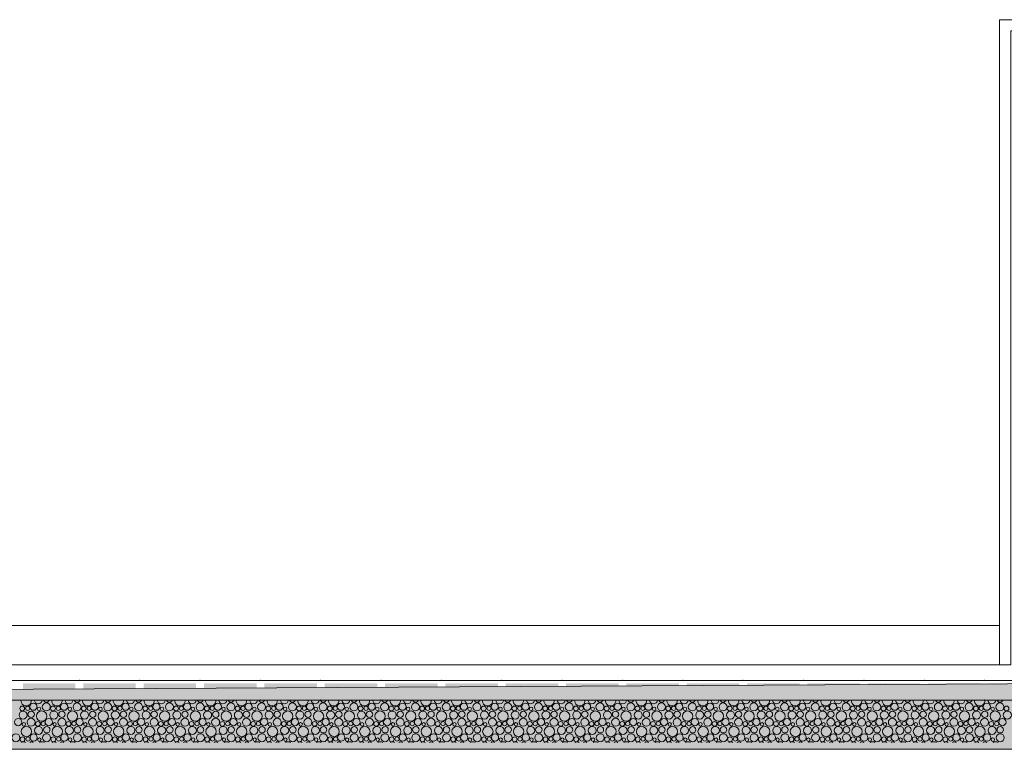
# Model space of a CAD drawing. Header units: millimetres. Extents: x 15166 to 94641, y -300 to 6935.
# Tile 14 of 32: x 46021 to 49514, y -300 to 2290. Entities that reach past the tile are written whole.
import ezdxf

# ---------------------------------------------------------------- set-up
doc = ezdxf.new("R2010")
doc.units = ezdxf.units.MM
doc.header["$MEASUREMENT"] = 0
for name, color, linetype in [('Métal _ Bardage.Charp_Couv_Bard_Métal', 7, 'Continuous'), ('Nouveau_Portes ARCHICAD', 7, 'Continuous'), ('Nouveau_Terrain _ Original.Terrain', 7, 'Continuous'), ('Nouveau_VRD _ Voirie 3d.VRD', 7, 'Continuous')]:
    doc.layers.add(name, color=color, linetype=linetype)

# ---------------------------------------------------------------- blocks, each defined once
blk = doc.blocks.new('Élément de coupe_3')
at = {"layer": 'Métal _ Bardage.Charp_Couv_Bard_Métal', "color": 7, "linetype": 'Continuous', "lineweight": 15}
blk.add_line((49496.8, 140), (17329.3, 140), dxfattribs=at)
blk = doc.blocks.new('*X9')
at = {"layer": 'Nouveau_VRD _ Voirie 3d.VRD', "color": 33, "linetype": 'Continuous', "lineweight": 15, "true_color": 0xf48e54}
for centre, radius in [((46069.8, -148.8), 12.8), ((46115.8, -149.5), 14.2), ((46178.9, -148.8), 12.8), ((46224.9, -149.5), 14.2), ((46288, -148.8), 12.8), ((46334, -149.5), 14.2), ((46397.1, -148.8), 12.8), ((46443.1, -149.5), 14.2), ((46506.2, -148.8), 12.8), ((46552.3, -149.5), 14.2), ((46615.3, -148.8), 12.8), ((46661.4, -149.5), 14.2), ((46724.4, -148.8), 12.8), ((46770.5, -149.5), 14.2), ((46833.5, -148.8), 12.8), ((46879.6, -149.5), 14.2), ((46942.7, -148.8), 12.8), ((46988.7, -149.5), 14.2), ((47051.8, -148.8), 12.8), ((47097.8, -149.5), 14.2), ((47160.9, -148.8), 12.8), ((47206.9, -149.5), 14.2), ((47270, -148.8), 12.8), ((47316, -149.5), 14.2), ((47379.1, -148.8), 12.8), ((47425.1, -149.5), 14.2), ((47488.2, -148.8), 12.8), ((47534.3, -149.5), 14.2), ((47597.3, -148.8), 12.8), ((47643.4, -149.5), 14.2), ((47706.4, -148.8), 12.8), ((47752.5, -149.5), 14.2), ((47815.6, -148.8), 12.8), ((47861.6, -149.5), 14.2), ((47924.7, -148.8), 12.8), ((47970.7, -149.5), 14.2), ((48033.8, -148.8), 12.8), ((48079.8, -149.5), 14.2), ((48142.9, -148.8), 12.8), ((48188.9, -149.5), 14.2), ((48252, -148.8), 12.8), ((48298, -149.5), 14.2), ((48361.1, -148.8), 12.8), ((48407.2, -149.5), 14.2), ((48470.2, -148.8), 12.8), ((48516.3, -149.5), 14.2), ((48579.3, -148.8), 12.8), ((48625.4, -149.5), 14.2), ((48688.5, -148.8), 12.8), ((48734.5, -149.5), 14.2), ((48797.6, -148.8), 12.8), ((48843.6, -149.5), 14.2), ((48906.7, -148.8), 12.8), ((48952.7, -149.5), 14.2), ((49015.8, -148.8), 12.8), ((49061.8, -149.5), 14.2), ((49124.9, -148.8), 12.8), ((49170.9, -149.5), 14.2), ((49234, -148.8), 12.8), ((49280.1, -149.5), 14.2), ((49343.1, -148.8), 12.8), ((49389.2, -149.5), 14.2), ((49452.2, -148.8), 12.8), ((49498.3, -149.5), 14.2), ((46033.3, -178.4), 14.3), ((46030.4, -155.2), 8.58), ((46049.5, -154.2), 7.52), ((46062.1, -175.8), 11.5), ((46099.3, -182.2), 18.4), ((46090, -156.5), 6.2), ((46142.4, -178.4), 14.3), ((46139.5, -155.2), 8.58), ((46158.7, -154.2), 7.52), ((46171.2, -175.8), 11.5), ((46208.5, -182.2), 18.4), ((46199.1, -156.5), 6.2), ((46251.5, -178.4), 14.3), ((46248.6, -155.2), 8.58), ((46267.8, -154.2), 7.52), ((46280.3, -175.8), 11.5), ((46317.6, -182.2), 18.4), ((46308.2, -156.5), 6.2), ((46360.6, -178.4), 14.3), ((46357.7, -155.2), 8.58), ((46376.9, -154.2), 7.52), ((46389.4, -175.8), 11.5), ((46426.7, -182.2), 18.4), ((46417.3, -156.5), 6.2), ((46469.7, -178.4), 14.3), ((46466.8, -155.2), 8.58), ((46486, -154.2), 7.52), ((46498.6, -175.8), 11.5), ((46535.8, -182.2), 18.4), ((46526.4, -156.5), 6.2), ((46578.9, -178.4), 14.3), ((46576, -155.2), 8.58), ((46595.1, -154.2), 7.52), ((46607.7, -175.8), 11.5), ((46644.9, -182.2), 18.4), ((46635.5, -156.5), 6.2), ((46688, -178.4), 14.3), ((46685.1, -155.2), 8.58), ((46704.2, -154.2), 7.52), ((46716.8, -175.8), 11.5), ((46754, -182.2), 18.4), ((46744.6, -156.5), 6.2), ((46797.1, -178.4), 14.3), ((46794.2, -155.2), 8.58), ((46813.3, -154.2), 7.52), ((46825.9, -175.8), 11.5), ((46863.1, -182.2), 18.4), ((46853.8, -156.5), 6.2), ((46906.2, -178.4), 14.3), ((46903.3, -155.2), 8.58), ((46922.4, -154.2), 7.52), ((46935, -175.8), 11.5), ((46972.2, -182.2), 18.4), ((46962.9, -156.5), 6.2), ((47015.3, -178.4), 14.3), ((47012.4, -155.2), 8.58), ((47031.6, -154.2), 7.52), ((47044.1, -175.8), 11.5), ((47081.4, -182.2), 18.4), ((47072, -156.5), 6.2), ((47124.4, -178.4), 14.3), ((47121.5, -155.2), 8.58), ((47140.7, -154.2), 7.52), ((47153.2, -175.8), 11.5), ((47190.5, -182.2), 18.4), ((47181.1, -156.5), 6.2), ((47233.5, -178.4), 14.3), ((47230.6, -155.2), 8.58), ((47249.8, -154.2), 7.52), ((47262.3, -175.8), 11.5), ((47299.6, -182.2), 18.4), ((47290.2, -156.5), 6.2), ((47342.6, -178.4), 14.3), ((47339.7, -155.2), 8.58), ((47358.9, -154.2), 7.52), ((47371.5, -175.8), 11.5), ((47408.7, -182.2), 18.4), ((47399.3, -156.5), 6.2), ((47451.8, -178.4), 14.3), ((47448.9, -155.2), 8.58), ((47468, -154.2), 7.52), ((47480.6, -175.8), 11.5), ((47517.8, -182.2), 18.4), ((47508.4, -156.5), 6.2), ((47560.9, -178.4), 14.3), ((47558, -155.2), 8.58), ((47577.1, -154.2), 7.52), ((47589.7, -175.8), 11.5), ((47626.9, -182.2), 18.4), ((47617.5, -156.5), 6.2), ((47670, -178.4), 14.3), ((47667.1, -155.2), 8.58), ((47686.2, -154.2), 7.52), ((47698.8, -175.8), 11.5), ((47736, -182.2), 18.4), ((47726.7, -156.5), 6.2), ((47779.1, -178.4), 14.3), ((47776.2, -155.2), 8.58), ((47795.3, -154.2), 7.52), ((47807.9, -175.8), 11.5), ((47845.1, -182.2), 18.4), ((47835.8, -156.5), 6.2), ((47888.2, -178.4), 14.3), ((47885.3, -155.2), 8.58), ((47904.5, -154.2), 7.52), ((47917, -175.8), 11.5), ((47954.2, -182.2), 18.4), ((47944.9, -156.5), 6.2), ((47997.3, -178.4), 14.3), ((47994.4, -155.2), 8.58), ((48013.6, -154.2), 7.52), ((48026.1, -175.8), 11.5), ((48063.4, -182.2), 18.4), ((48054, -156.5), 6.2), ((48106.4, -178.4), 14.3), ((48103.5, -155.2), 8.58), ((48122.7, -154.2), 7.52), ((48135.2, -175.8), 11.5), ((48172.5, -182.2), 18.4), ((48163.1, -156.5), 6.2), ((48215.5, -178.4), 14.3), ((48212.6, -155.2), 8.58), ((48231.8, -154.2), 7.52), ((48244.4, -175.8), 11.5), ((48281.6, -182.2), 18.4), ((48272.2, -156.5), 6.2), ((48324.7, -178.4), 14.3), ((48321.8, -155.2), 8.58), ((48340.9, -154.2), 7.52), ((48353.5, -175.8), 11.5), ((48390.7, -182.2), 18.4), ((48381.3, -156.5), 6.2), ((48433.8, -178.4), 14.3), ((48430.9, -155.2), 8.58), ((48450, -154.2), 7.52), ((48462.6, -175.8), 11.5), ((48499.8, -182.2), 18.4), ((48490.4, -156.5), 6.2), ((48542.9, -178.4), 14.3), ((48540, -155.2), 8.58), ((48559.1, -154.2), 7.52), ((48571.7, -175.8), 11.5), ((48608.9, -182.2), 18.4), ((48599.6, -156.5), 6.2), ((48652, -178.4), 14.3), ((48649.1, -155.2), 8.58), ((48668.2, -154.2), 7.52), ((48680.8, -175.8), 11.5), ((48718, -182.2), 18.4), ((48708.7, -156.5), 6.2), ((48761.1, -178.4), 14.3), ((48758.2, -155.2), 8.58), ((48777.4, -154.2), 7.52), ((48789.9, -175.8), 11.5), ((48827.1, -182.2), 18.4), ((48817.8, -156.5), 6.2), ((48870.2, -178.4), 14.3), ((48867.3, -155.2), 8.58), ((48886.5, -154.2), 7.52), ((48899, -175.8), 11.5), ((48936.3, -182.2), 18.4), ((48926.9, -156.5), 6.2), ((48979.3, -178.4), 14.3), ((48976.4, -155.2), 8.58), ((48995.6, -154.2), 7.52), ((49008.1, -175.8), 11.5), ((49045.4, -182.2), 18.4), ((49036, -156.5), 6.2), ((49088.4, -178.4), 14.3), ((49085.5, -155.2), 8.58), ((49104.7, -154.2), 7.52), ((49117.3, -175.8), 11.5), ((49154.5, -182.2), 18.4), ((49145.1, -156.5), 6.2), ((49197.6, -178.4), 14.3), ((49194.7, -155.2), 8.58), ((49213.8, -154.2), 7.52), ((49226.4, -175.8), 11.5), ((49263.6, -182.2), 18.4), ((49254.2, -156.5), 6.2), ((49306.7, -178.4), 14.3), ((49303.8, -155.2), 8.58), ((49322.9, -154.2), 7.52), ((49335.5, -175.8), 11.5), ((49372.7, -182.2), 18.4), ((49363.3, -156.5), 6.2), ((49415.8, -178.4), 14.3), ((49412.9, -155.2), 8.58), ((49432, -154.2), 7.52), ((49444.6, -175.8), 11.5), ((49481.8, -182.2), 18.4), ((49472.5, -156.5), 6.2), ((49524.9, -178.4), 14.3), ((49522, -155.2), 8.58), ((46015.8, -203.4), 12.8), ((46036, -211.1), 6.2), ((46061.8, -204.1), 14.2), ((46085.5, -209.8), 8.58), ((46104.7, -208.8), 7.52), ((46124.9, -203.4), 12.8), ((46145.1, -211.1), 6.2), ((46170.9, -204.1), 14.2), ((46194.6, -209.8), 8.58), ((46213.8, -208.8), 7.52), ((46234, -203.4), 12.8), ((46254.2, -211.1), 6.2), ((46280, -204.1), 14.2), ((46303.7, -209.8), 8.58), ((46322.9, -208.8), 7.52), ((46343.1, -203.4), 12.8), ((46363.3, -211.1), 6.2), ((46389.1, -204.1), 14.2), ((46412.8, -209.8), 8.58), ((46432, -208.8), 7.52), ((46452.2, -203.4), 12.8), ((46472.4, -211.1), 6.2), ((46498.3, -204.1), 14.2), ((46522, -209.8), 8.58), ((46541.1, -208.8), 7.52), ((46561.3, -203.4), 12.8), ((46581.5, -211.1), 6.2), ((46607.4, -204.1), 14.2), ((46631.1, -209.8), 8.58), ((46650.2, -208.8), 7.52), ((46670.4, -203.4), 12.8), ((46690.6, -211.1), 6.2), ((46716.5, -204.1), 14.2), ((46740.2, -209.8), 8.58), ((46759.3, -208.8), 7.52), ((46779.5, -203.4), 12.8), ((46799.8, -211.1), 6.2), ((46825.6, -204.1), 14.2), ((46849.3, -209.8), 8.58), ((46868.4, -208.8), 7.52), ((46888.7, -203.4), 12.8), ((46908.9, -211.1), 6.2), ((46934.7, -204.1), 14.2), ((46958.4, -209.8), 8.58), ((46977.6, -208.8), 7.52), ((46997.8, -203.4), 12.8), ((47018, -211.1), 6.2), ((47043.8, -204.1), 14.2), ((47067.5, -209.8), 8.58), ((47086.7, -208.8), 7.52), ((47106.9, -203.4), 12.8), ((47127.1, -211.1), 6.2), ((47152.9, -204.1), 14.2), ((47176.6, -209.8), 8.58), ((47195.8, -208.8), 7.52), ((47216, -203.4), 12.8), ((47236.2, -211.1), 6.2), ((47262, -204.1), 14.2), ((47285.7, -209.8), 8.58), ((47304.9, -208.8), 7.52), ((47325.1, -203.4), 12.8), ((47345.3, -211.1), 6.2), ((47371.1, -204.1), 14.2), ((47394.9, -209.8), 8.58), ((47414, -208.8), 7.52), ((47434.2, -203.4), 12.8), ((47454.4, -211.1), 6.2), ((47480.3, -204.1), 14.2), ((47504, -209.8), 8.58), ((47523.1, -208.8), 7.52), ((47543.3, -203.4), 12.8), ((47563.5, -211.1), 6.2), ((47589.4, -204.1), 14.2), ((47613.1, -209.8), 8.58), ((47632.2, -208.8), 7.52), ((47652.4, -203.4), 12.8), ((47672.7, -211.1), 6.2), ((47698.5, -204.1), 14.2), ((47722.2, -209.8), 8.58), ((47741.3, -208.8), 7.52), ((47761.6, -203.4), 12.8), ((47781.8, -211.1), 6.2), ((47807.6, -204.1), 14.2), ((47831.3, -209.8), 8.58), ((47850.5, -208.8), 7.52), ((47870.7, -203.4), 12.8), ((47890.9, -211.1), 6.2), ((47916.7, -204.1), 14.2), ((47940.4, -209.8), 8.58), ((47959.6, -208.8), 7.52), ((47979.8, -203.4), 12.8), ((48000, -211.1), 6.2), ((48025.8, -204.1), 14.2), ((48049.5, -209.8), 8.58), ((48068.7, -208.8), 7.52), ((48088.9, -203.4), 12.8), ((48109.1, -211.1), 6.2), ((48134.9, -204.1), 14.2), ((48158.6, -209.8), 8.58), ((48177.8, -208.8), 7.52), ((48198, -203.4), 12.8), ((48218.2, -211.1), 6.2), ((48244, -204.1), 14.2), ((48267.8, -209.8), 8.58), ((48286.9, -208.8), 7.52), ((48307.1, -203.4), 12.8), ((48327.3, -211.1), 6.2), ((48353.2, -204.1), 14.2), ((48376.9, -209.8), 8.58), ((48396, -208.8), 7.52), ((48416.2, -203.4), 12.8), ((48436.4, -211.1), 6.2), ((48462.3, -204.1), 14.2), ((48486, -209.8), 8.58), ((48505.1, -208.8), 7.52), ((48525.3, -203.4), 12.8), ((48545.6, -211.1), 6.2), ((48571.4, -204.1), 14.2), ((48595.1, -209.8), 8.58), ((48614.2, -208.8), 7.52), ((48634.5, -203.4), 12.8), ((48654.7, -211.1), 6.2), ((48680.5, -204.1), 14.2), ((48704.2, -209.8), 8.58), ((48723.4, -208.8), 7.52), ((48743.6, -203.4), 12.8), ((48763.8, -211.1), 6.2), ((48789.6, -204.1), 14.2), ((48813.3, -209.8), 8.58), ((48832.5, -208.8), 7.52), ((48852.7, -203.4), 12.8), ((48872.9, -211.1), 6.2), ((48898.7, -204.1), 14.2), ((48922.4, -209.8), 8.58), ((48941.6, -208.8), 7.52), ((48961.8, -203.4), 12.8), ((48982, -211.1), 6.2), ((49007.8, -204.1), 14.2), ((49031.5, -209.8), 8.58), ((49050.7, -208.8), 7.52), ((49070.9, -203.4), 12.8), ((49091.1, -211.1), 6.2), ((49116.9, -204.1), 14.2), ((49140.7, -209.8), 8.58), ((49159.8, -208.8), 7.52), ((49180, -203.4), 12.8), ((49200.2, -211.1), 6.2), ((49226.1, -204.1), 14.2), ((49249.8, -209.8), 8.58), ((49268.9, -208.8), 7.52), ((49289.1, -203.4), 12.8), ((49309.3, -211.1), 6.2), ((49335.2, -204.1), 14.2), ((49358.9, -209.8), 8.58), ((49378, -208.8), 7.52), ((49398.2, -203.4), 12.8), ((49418.5, -211.1), 6.2), ((49444.3, -204.1), 14.2), ((49468, -209.8), 8.58), ((49487.1, -208.8), 7.52), ((49507.4, -203.4), 12.8), ((46045.3, -236.8), 18.4), ((46088.4, -233), 14.3), ((46117.2, -230.4), 11.5), ((46154.5, -236.8), 18.4), ((46197.5, -233), 14.3), ((46226.3, -230.4), 11.5), ((46263.6, -236.8), 18.4), ((46306.6, -233), 14.3), ((46335.4, -230.4), 11.5), ((46372.7, -236.8), 18.4), ((46415.7, -233), 14.3), ((46444.6, -230.4), 11.5), ((46481.8, -236.8), 18.4), ((46524.9, -233), 14.3), ((46553.7, -230.4), 11.5), ((46590.9, -236.8), 18.4), ((46634, -233), 14.3), ((46662.8, -230.4), 11.5), ((46700, -236.8), 18.4), ((46743.1, -233), 14.3), ((46771.9, -230.4), 11.5), ((46809.1, -236.8), 18.4), ((46852.2, -233), 14.3), ((46881, -230.4), 11.5), ((46918.2, -236.8), 18.4), ((46961.3, -233), 14.3), ((46990.1, -230.4), 11.5), ((47027.4, -236.8), 18.4), ((47070.4, -233), 14.3), ((47099.2, -230.4), 11.5), ((47136.5, -236.8), 18.4), ((47179.5, -233), 14.3), ((47208.3, -230.4), 11.5), ((47245.6, -236.8), 18.4), ((47288.6, -233), 14.3), ((47317.5, -230.4), 11.5), ((47354.7, -236.8), 18.4), ((47397.8, -233), 14.3), ((47426.6, -230.4), 11.5), ((47463.8, -236.8), 18.4), ((47506.9, -233), 14.3), ((47535.7, -230.4), 11.5), ((47572.9, -236.8), 18.4), ((47616, -233), 14.3), ((47644.8, -230.4), 11.5), ((47682, -236.8), 18.4), ((47725.1, -233), 14.3), ((47753.9, -230.4), 11.5), ((47791.1, -236.8), 18.4), ((47834.2, -233), 14.3), ((47863, -230.4), 11.5), ((47900.2, -236.8), 18.4), ((47943.3, -233), 14.3), ((47972.1, -230.4), 11.5), ((48009.4, -236.8), 18.4), ((48052.4, -233), 14.3), ((48081.2, -230.4), 11.5), ((48118.5, -236.8), 18.4), ((48161.5, -233), 14.3), ((48190.4, -230.4), 11.5), ((48227.6, -236.8), 18.4), ((48270.7, -233), 14.3), ((48299.5, -230.4), 11.5), ((48336.7, -236.8), 18.4), ((48379.8, -233), 14.3), ((48408.6, -230.4), 11.5), ((48445.8, -236.8), 18.4), ((48488.9, -233), 14.3), ((48517.7, -230.4), 11.5), ((48554.9, -236.8), 18.4), ((48598, -233), 14.3), ((48626.8, -230.4), 11.5), ((48664, -236.8), 18.4), ((48707.1, -233), 14.3), ((48735.9, -230.4), 11.5), ((48773.1, -236.8), 18.4), ((48816.2, -233), 14.3), ((48845, -230.4), 11.5), ((48882.3, -236.8), 18.4), ((48925.3, -233), 14.3), ((48954.1, -230.4), 11.5), ((48991.4, -236.8), 18.4), ((49034.4, -233), 14.3), ((49063.3, -230.4), 11.5), ((49100.5, -236.8), 18.4), ((49143.6, -233), 14.3), ((49172.4, -230.4), 11.5), ((49209.6, -236.8), 18.4), ((49252.7, -233), 14.3), ((49281.5, -230.4), 11.5), ((49318.7, -236.8), 18.4), ((49361.8, -233), 14.3), ((49390.6, -230.4), 11.5), ((49427.8, -236.8), 18.4), ((49470.9, -233), 14.3), ((49499.7, -230.4), 11.5), ((46007.8, -258.7), 14.2), ((46031.5, -264.4), 8.58), ((46050.7, -263.4), 7.52), ((46070.9, -258), 12.8), ((46091.1, -265.7), 6.2), ((46116.9, -258.7), 14.2), ((46140.6, -264.4), 8.58), ((46159.8, -263.4), 7.52), ((46180, -258), 12.8), ((46200.2, -265.7), 6.2), ((46226, -258.7), 14.2), ((46249.7, -264.4), 8.58), ((46268.9, -263.4), 7.52), ((46289.1, -258), 12.8), ((46309.3, -265.7), 6.2), ((46335.1, -258.7), 14.2), ((46358.8, -264.4), 8.58), ((46378, -263.4), 7.52), ((46398.2, -258), 12.8), ((46418.4, -265.7), 6.2), ((46444.3, -258.7), 14.2), ((46468, -264.4), 8.58), ((46487.1, -263.4), 7.52), ((46507.3, -258), 12.8), ((46527.5, -265.7), 6.2), ((46553.4, -258.7), 14.2), ((46577.1, -264.4), 8.58), ((46596.2, -263.4), 7.52), ((46616.4, -258), 12.8), ((46636.6, -265.7), 6.2), ((46662.5, -258.7), 14.2), ((46686.2, -264.4), 8.58), ((46705.3, -263.4), 7.52), ((46725.5, -258), 12.8), ((46745.8, -265.7), 6.2), ((46771.6, -258.7), 14.2), ((46795.3, -264.4), 8.58), ((46814.4, -263.4), 7.52), ((46834.7, -258), 12.8), ((46854.9, -265.7), 6.2), ((46880.7, -258.7), 14.2), ((46904.4, -264.4), 8.58), ((46923.6, -263.4), 7.52), ((46943.8, -258), 12.8), ((46964, -265.7), 6.2), ((46989.8, -258.7), 14.2), ((47013.5, -264.4), 8.58), ((47032.7, -263.4), 7.52), ((47052.9, -258), 12.8), ((47073.1, -265.7), 6.2), ((47098.9, -258.7), 14.2), ((47122.6, -264.4), 8.58), ((47141.8, -263.4), 7.52), ((47162, -258), 12.8), ((47182.2, -265.7), 6.2), ((47208, -258.7), 14.2), ((47231.7, -264.4), 8.58), ((47250.9, -263.4), 7.52), ((47271.1, -258), 12.8), ((47291.3, -265.7), 6.2), ((47317.1, -258.7), 14.2), ((47340.9, -264.4), 8.58), ((47360, -263.4), 7.52), ((47380.2, -258), 12.8), ((47400.4, -265.7), 6.2), ((47426.3, -258.7), 14.2), ((47450, -264.4), 8.58), ((47469.1, -263.4), 7.52), ((47489.3, -258), 12.8), ((47509.5, -265.7), 6.2), ((47535.4, -258.7), 14.2), ((47559.1, -264.4), 8.58), ((47578.2, -263.4), 7.52), ((47598.4, -258), 12.8), ((47618.7, -265.7), 6.2), ((47644.5, -258.7), 14.2), ((47668.2, -264.4), 8.58), ((47687.3, -263.4), 7.52), ((47707.6, -258), 12.8), ((47727.8, -265.7), 6.2), ((47753.6, -258.7), 14.2), ((47777.3, -264.4), 8.58), ((47796.5, -263.4), 7.52), ((47816.7, -258), 12.8), ((47836.9, -265.7), 6.2), ((47862.7, -258.7), 14.2), ((47886.4, -264.4), 8.58), ((47905.6, -263.4), 7.52), ((47925.8, -258), 12.8), ((47946, -265.7), 6.2), ((47971.8, -258.7), 14.2), ((47995.5, -264.4), 8.58), ((48014.7, -263.4), 7.52), ((48034.9, -258), 12.8), ((48055.1, -265.7), 6.2), ((48080.9, -258.7), 14.2), ((48104.6, -264.4), 8.58), ((48123.8, -263.4), 7.52), ((48144, -258), 12.8), ((48164.2, -265.7), 6.2), ((48190, -258.7), 14.2), ((48213.8, -264.4), 8.58), ((48232.9, -263.4), 7.52), ((48253.1, -258), 12.8), ((48273.3, -265.7), 6.2), ((48299.2, -258.7), 14.2), ((48322.9, -264.4), 8.58), ((48342, -263.4), 7.52), ((48362.2, -258), 12.8), ((48382.4, -265.7), 6.2), ((48408.3, -258.7), 14.2), ((48432, -264.4), 8.58), ((48451.1, -263.4), 7.52), ((48471.3, -258), 12.8), ((48491.6, -265.7), 6.2), ((48517.4, -258.7), 14.2), ((48541.1, -264.4), 8.58), ((48560.2, -263.4), 7.52), ((48580.5, -258), 12.8), ((48600.7, -265.7), 6.2), ((48626.5, -258.7), 14.2), ((48650.2, -264.4), 8.58), ((48669.4, -263.4), 7.52), ((48689.6, -258), 12.8), ((48709.8, -265.7), 6.2), ((48735.6, -258.7), 14.2), ((48759.3, -264.4), 8.58), ((48778.5, -263.4), 7.52), ((48798.7, -258), 12.8), ((48818.9, -265.7), 6.2), ((48844.7, -258.7), 14.2), ((48868.4, -264.4), 8.58), ((48887.6, -263.4), 7.52), ((48907.8, -258), 12.8), ((48928, -265.7), 6.2), ((48953.8, -258.7), 14.2), ((48977.5, -264.4), 8.58), ((48996.7, -263.4), 7.52), ((49016.9, -258), 12.8), ((49037.1, -265.7), 6.2), ((49062.9, -258.7), 14.2), ((49086.7, -264.4), 8.58), ((49105.8, -263.4), 7.52), ((49126, -258), 12.8), ((49146.2, -265.7), 6.2), ((49172.1, -258.7), 14.2), ((49195.8, -264.4), 8.58), ((49214.9, -263.4), 7.52), ((49235.1, -258), 12.8), ((49255.3, -265.7), 6.2), ((49281.2, -258.7), 14.2), ((49304.9, -264.4), 8.58), ((49324, -263.4), 7.52), ((49344.2, -258), 12.8), ((49364.5, -265.7), 6.2), ((49390.3, -258.7), 14.2), ((49414, -264.4), 8.58), ((49433.1, -263.4), 7.52), ((49453.4, -258), 12.8), ((49473.6, -265.7), 6.2), ((49499.4, -258.7), 14.2)]:
    blk.add_circle(centre, radius, dxfattribs=at)
for centre, radius, start, end in [((46044.2, -127.6), 18.4, 172.6812, 7.3188), ((46087.3, -123.8), 14.3, 185.6052, 354.3948), ((46116.1, -121.2), 11.5, 200.5726, 339.4274), ((46153.3, -127.6), 18.4, 172.6812, 7.3188), ((46196.4, -123.8), 14.3, 185.6052, 354.3948), ((46225.2, -121.2), 11.5, 200.5726, 339.4274), ((46262.5, -127.6), 18.4, 172.6812, 7.3188), ((46305.5, -123.8), 14.3, 185.6052, 354.3948), ((46334.3, -121.2), 11.5, 200.5726, 339.4274), ((46371.6, -127.6), 18.4, 172.6812, 7.3188), ((46414.6, -123.8), 14.3, 185.6052, 354.3948), ((46443.4, -121.2), 11.5, 200.5726, 339.4274), ((46480.7, -127.6), 18.4, 172.6812, 7.3188), ((46523.7, -123.8), 14.3, 185.6052, 354.3948), ((46552.6, -121.2), 11.5, 200.5726, 339.4274), ((46589.8, -127.6), 18.4, 172.6812, 7.3188), ((46632.9, -123.8), 14.3, 185.6052, 354.3948), ((46661.7, -121.2), 11.5, 200.5726, 339.4274), ((46698.9, -127.6), 18.4, 172.6812, 7.3188), ((46742, -123.8), 14.3, 185.6052, 354.3948), ((46770.8, -121.2), 11.5, 200.5726, 339.4274), ((46808, -127.6), 18.4, 172.6812, 7.3188), ((46851.1, -123.8), 14.3, 185.6052, 354.3948), ((46879.9, -121.2), 11.5, 200.5726, 339.4274), ((46917.1, -127.6), 18.4, 172.6812, 7.3188), ((46960.2, -123.8), 14.3, 185.6052, 354.3948), ((46989, -121.2), 11.5, 200.5726, 339.4274), ((47026.2, -127.6), 18.4, 172.6812, 7.3188), ((47069.3, -123.8), 14.3, 185.6052, 354.3948), ((47098.1, -121.2), 11.5, 200.5726, 339.4274), ((47135.4, -127.6), 18.4, 172.6812, 7.3188), ((47178.4, -123.8), 14.3, 185.6052, 354.3948), ((47207.2, -121.2), 11.5, 200.5726, 339.4274), ((47244.5, -127.6), 18.4, 172.6812, 7.3188), ((47287.5, -123.8), 14.3, 185.6052, 354.3948), ((47316.3, -121.2), 11.5, 200.5726, 339.4274), ((47353.6, -127.6), 18.4, 172.6812, 7.3188), ((47396.6, -123.8), 14.3, 185.6052, 354.3948), ((47425.5, -121.2), 11.5, 200.5726, 339.4274), ((47462.7, -127.6), 18.4, 172.6812, 7.3188), ((47505.8, -123.8), 14.3, 185.6052, 354.3948), ((47534.6, -121.2), 11.5, 200.5726, 339.4274), ((47571.8, -127.6), 18.4, 172.6812, 7.3188), ((47614.9, -123.8), 14.3, 185.6052, 354.3948), ((47643.7, -121.2), 11.5, 200.5726, 339.4274), ((47680.9, -127.6), 18.4, 172.6812, 7.3188), ((47724, -123.8), 14.3, 185.6052, 354.3948), ((47752.8, -121.2), 11.5, 200.5726, 339.4274), ((47790, -127.6), 18.4, 172.6812, 7.3188), ((47833.1, -123.8), 14.3, 185.6052, 354.3948), ((47861.9, -121.2), 11.5, 200.5726, 339.4274), ((47899.1, -127.6), 18.4, 172.6812, 7.3188), ((47942.2, -123.8), 14.3, 185.6052, 354.3948), ((47971, -121.2), 11.5, 200.5726, 339.4274), ((48008.2, -127.6), 18.4, 172.6812, 7.3188), ((48051.3, -123.8), 14.3, 185.6052, 354.3948), ((48080.1, -121.2), 11.5, 200.5726, 339.4274), ((48117.4, -127.6), 18.4, 172.6812, 7.3188), ((48160.4, -123.8), 14.3, 185.6052, 354.3948), ((48189.2, -121.2), 11.5, 200.5726, 339.4274), ((48226.5, -127.6), 18.4, 172.6812, 7.3188), ((48269.5, -123.8), 14.3, 185.6052, 354.3948), ((48298.4, -121.2), 11.5, 200.5726, 339.4274), ((48335.6, -127.6), 18.4, 172.6812, 7.3188), ((48378.7, -123.8), 14.3, 185.6052, 354.3948), ((48407.5, -121.2), 11.5, 200.5726, 339.4274), ((48444.7, -127.6), 18.4, 172.6812, 7.3188), ((48487.8, -123.8), 14.3, 185.6052, 354.3948), ((48516.6, -121.2), 11.5, 200.5726, 339.4274), ((48553.8, -127.6), 18.4, 172.6812, 7.3188), ((48596.9, -123.8), 14.3, 185.6052, 354.3948), ((48625.7, -121.2), 11.5, 200.5726, 339.4274), ((48662.9, -127.6), 18.4, 172.6812, 7.3188), ((48706, -123.8), 14.3, 185.6052, 354.3948), ((48734.8, -121.2), 11.5, 200.5726, 339.4274), ((48772, -127.6), 18.4, 172.6812, 7.3188), ((48815.1, -123.8), 14.3, 185.6052, 354.3948), ((48843.9, -121.2), 11.5, 200.5726, 339.4274), ((48881.1, -127.6), 18.4, 172.6812, 7.3188), ((48924.2, -123.8), 14.3, 185.6052, 354.3948), ((48953, -121.2), 11.5, 200.5726, 339.4274), ((48990.3, -127.6), 18.4, 172.6812, 7.3188), ((49033.3, -123.8), 14.3, 185.6052, 354.3948), ((49062.1, -121.2), 11.5, 200.5726, 339.4274), ((49099.4, -127.6), 18.4, 172.6812, 7.3188), ((49142.4, -123.8), 14.3, 185.6052, 354.3948), ((49171.3, -121.2), 11.5, 200.5726, 339.4274), ((49208.5, -127.6), 18.4, 172.6812, 7.3188), ((49251.6, -123.8), 14.3, 185.6052, 354.3948), ((49280.4, -121.2), 11.5, 200.5726, 339.4274), ((49317.6, -127.6), 18.4, 172.6812, 7.3188), ((49360.7, -123.8), 14.3, 185.6052, 354.3948), ((49389.5, -121.2), 11.5, 200.5726, 339.4274), ((49426.7, -127.6), 18.4, 172.6812, 7.3188), ((49469.8, -123.8), 14.3, 185.6052, 354.3948), ((49498.6, -121.2), 11.5, 200.5726, 339.4274), ((46034.4, -287.6), 14.3, 59.7951, 120.2049), ((46063.2, -285), 11.5, 57.6732, 122.3268), ((46100.5, -291.4), 18.4, 61.2883, 118.7117), ((46143.5, -287.6), 14.3, 59.7951, 120.2049), ((46172.3, -285), 11.5, 57.6732, 122.3268), ((46209.6, -291.4), 18.4, 61.2883, 118.7117), ((46252.6, -287.6), 14.3, 59.7951, 120.2049), ((46281.4, -285), 11.5, 57.6732, 122.3268), ((46318.7, -291.4), 18.4, 61.2883, 118.7117), ((46361.7, -287.6), 14.3, 59.7951, 120.2049), ((46390.6, -285), 11.5, 57.6732, 122.3268), ((46427.8, -291.4), 18.4, 61.2883, 118.7117), ((46470.9, -287.6), 14.3, 59.7951, 120.2049), ((46499.7, -285), 11.5, 57.6732, 122.3268), ((46536.9, -291.4), 18.4, 61.2883, 118.7117), ((46580, -287.6), 14.3, 59.7951, 120.2049), ((46608.8, -285), 11.5, 57.6732, 122.3268), ((46646, -291.4), 18.4, 61.2883, 118.7117), ((46689.1, -287.6), 14.3, 59.7951, 120.2049), ((46717.9, -285), 11.5, 57.6732, 122.3268), ((46755.1, -291.4), 18.4, 61.2883, 118.7117), ((46798.2, -287.6), 14.3, 59.7951, 120.2049), ((46827, -285), 11.5, 57.6732, 122.3268), ((46864.2, -291.4), 18.4, 61.2883, 118.7117), ((46907.3, -287.6), 14.3, 59.7951, 120.2049), ((46936.1, -285), 11.5, 57.6732, 122.3268), ((46973.4, -291.4), 18.4, 61.2883, 118.7117), ((47016.4, -287.6), 14.3, 59.7951, 120.2049), ((47045.2, -285), 11.5, 57.6732, 122.3268), ((47082.5, -291.4), 18.4, 61.2883, 118.7117), ((47125.5, -287.6), 14.3, 59.7951, 120.2049), ((47154.3, -285), 11.5, 57.6732, 122.3268), ((47191.6, -291.4), 18.4, 61.2883, 118.7117), ((47234.6, -287.6), 14.3, 59.7951, 120.2049), ((47263.5, -285), 11.5, 57.6732, 122.3268), ((47300.7, -291.4), 18.4, 61.2883, 118.7117), ((47343.8, -287.6), 14.3, 59.7951, 120.2049), ((47372.6, -285), 11.5, 57.6732, 122.3268), ((47409.8, -291.4), 18.4, 61.2883, 118.7117), ((47452.9, -287.6), 14.3, 59.7951, 120.2049), ((47481.7, -285), 11.5, 57.6732, 122.3268), ((47518.9, -291.4), 18.4, 61.2883, 118.7117), ((47562, -287.6), 14.3, 59.7951, 120.2049), ((47590.8, -285), 11.5, 57.6732, 122.3268), ((47628, -291.4), 18.4, 61.2883, 118.7117), ((47671.1, -287.6), 14.3, 59.7951, 120.2049), ((47699.9, -285), 11.5, 57.6732, 122.3268), ((47737.1, -291.4), 18.4, 61.2883, 118.7117), ((47780.2, -287.6), 14.3, 59.7951, 120.2049), ((47809, -285), 11.5, 57.6732, 122.3268), ((47846.2, -291.4), 18.4, 61.2883, 118.7117), ((47889.3, -287.6), 14.3, 59.7951, 120.2049), ((47918.1, -285), 11.5, 57.6732, 122.3268), ((47955.4, -291.4), 18.4, 61.2883, 118.7117), ((47998.4, -287.6), 14.3, 59.7951, 120.2049), ((48027.2, -285), 11.5, 57.6732, 122.3268), ((48064.5, -291.4), 18.4, 61.2883, 118.7117), ((48107.5, -287.6), 14.3, 59.7951, 120.2049), ((48136.4, -285), 11.5, 57.6732, 122.3268), ((48173.6, -291.4), 18.4, 61.2883, 118.7117), ((48216.7, -287.6), 14.3, 59.7951, 120.2049), ((48245.5, -285), 11.5, 57.6732, 122.3268), ((48282.7, -291.4), 18.4, 61.2883, 118.7117), ((48325.8, -287.6), 14.3, 59.7951, 120.2049), ((48354.6, -285), 11.5, 57.6732, 122.3268), ((48391.8, -291.4), 18.4, 61.2883, 118.7117), ((48434.9, -287.6), 14.3, 59.7951, 120.2049), ((48463.7, -285), 11.5, 57.6732, 122.3268), ((48500.9, -291.4), 18.4, 61.2883, 118.7117), ((48544, -287.6), 14.3, 59.7951, 120.2049), ((48572.8, -285), 11.5, 57.6732, 122.3268), ((48610, -291.4), 18.4, 61.2883, 118.7117), ((48653.1, -287.6), 14.3, 59.7951, 120.2049), ((48681.9, -285), 11.5, 57.6732, 122.3268), ((48719.1, -291.4), 18.4, 61.2883, 118.7117), ((48762.2, -287.6), 14.3, 59.7951, 120.2049), ((48791, -285), 11.5, 57.6732, 122.3268), ((48828.3, -291.4), 18.4, 61.2883, 118.7117), ((48871.3, -287.6), 14.3, 59.7951, 120.2049), ((48900.1, -285), 11.5, 57.6732, 122.3268), ((48937.4, -291.4), 18.4, 61.2883, 118.7117), ((48980.4, -287.6), 14.3, 59.7951, 120.2049), ((49009.3, -285), 11.5, 57.6732, 122.3268), ((49046.5, -291.4), 18.4, 61.2883, 118.7117), ((49089.6, -287.6), 14.3, 59.7951, 120.2049), ((49118.4, -285), 11.5, 57.6732, 122.3268), ((49155.6, -291.4), 18.4, 61.2883, 118.7117), ((49198.7, -287.6), 14.3, 59.7951, 120.2049), ((49227.5, -285), 11.5, 57.6732, 122.3268), ((49264.7, -291.4), 18.4, 61.2883, 118.7117), ((49307.8, -287.6), 14.3, 59.7951, 120.2049), ((49336.6, -285), 11.5, 57.6732, 122.3268), ((49373.8, -291.4), 18.4, 61.2883, 118.7117), ((49416.9, -287.6), 14.3, 59.7951, 120.2049), ((49445.7, -285), 11.5, 57.6732, 122.3268), ((49482.9, -291.4), 18.4, 61.2883, 118.7117)]:
    blk.add_arc(centre, radius, start, end, dxfattribs=at)
blk = doc.blocks.new('*X10')
at = {"layer": 'Nouveau_VRD _ Voirie 3d.VRD', "linetype": 'Continuous', "lineweight": 15, "true_color": 0xb5b5b5}
for points in [[(46033.2, -65.2), (46033.2, -115.2), (46219.2, -115.2), (46219.2, -65.2)], [(46247.2, -65.2), (46247.2, -115.2), (46433.3, -115.2), (46433.3, -65.2)], [(46461.3, -65.2), (46461.3, -115.2), (46647.3, -115.2), (46647.3, -65.2)], [(46675.3, -65.2), (46675.3, -115.2), (46861.4, -115.2), (46861.4, -65.2)], [(46889.4, -65.2), (46889.4, -115.2), (47075.4, -115.2), (47075.4, -65.2)], [(47103.4, -65.2), (47103.4, -115.2), (47289.5, -115.2), (47289.5, -65.2)], [(47317.5, -65.2), (47317.5, -115.2), (47503.5, -115.2), (47503.5, -65.2)], [(47531.5, -65.2), (47531.5, -115.2), (47717.5, -115.2), (47717.5, -65.2)], [(47745.5, -65.2), (47745.5, -115.2), (47931.6, -115.2), (47931.6, -65.2)], [(47959.6, -65.2), (47959.6, -115.2), (48145.6, -115.2), (48145.6, -65.2)], [(48173.6, -65.2), (48173.6, -115.2), (48359.7, -115.2), (48359.7, -65.2)], [(48387.7, -65.2), (48387.7, -115.2), (48573.7, -115.2), (48573.7, -65.2)], [(48601.7, -65.2), (48601.7, -115.2), (48787.8, -115.2), (48787.8, -65.2)], [(48815.8, -65.2), (48815.8, -115.2), (49001.8, -115.2), (49001.8, -65.2)], [(49029.8, -65.2), (49029.8, -115.2), (49215.8, -115.2), (49215.8, -65.2)], [(49243.8, -65.2), (49243.8, -115.2), (49429.9, -115.2), (49429.9, -65.2)], [(49457.9, -65.2), (49457.9, -115.2), (49643.9, -115.2), (49643.9, -65.2)]]:
    blk.add_hatch(color=253, dxfattribs=at).paths.add_polyline_path(points)
at = {"layer": 'Nouveau_VRD _ Voirie 3d.VRD', "color": 253, "linetype": 'Continuous', "lineweight": 15, "true_color": 0xb5b5b5}
for p in [(46233.2, -55.2), (46447.3, -55.2), (46661.3, -55.2), (46875.4, -55.2), (47089.4, -55.2), (47303.5, -55.2), (47517.5, -55.2), (47731.5, -55.2), (47945.6, -55.2), (48159.6, -55.2), (48373.7, -55.2), (48587.7, -55.2), (48801.8, -55.2), (49015.8, -55.2), (49229.8, -55.2), (49443.9, -55.2), (46233.2, -125.2), (46447.3, -125.2), (46661.3, -125.2), (46875.4, -125.2), (47089.4, -125.2), (47303.5, -125.2), (47517.5, -125.2), (47731.5, -125.2), (47945.6, -125.2), (48159.6, -125.2), (48373.7, -125.2), (48587.7, -125.2), (48801.8, -125.2), (49015.8, -125.2), (49229.8, -125.2), (49443.9, -125.2)]:
    blk.add_point(p, dxfattribs=at)
blk = doc.blocks.new('Élément de coupe_8')
at = {"layer": 'Nouveau_VRD _ Voirie 3d.VRD', "color": 251, "linetype": 'Continuous', "lineweight": 15, "true_color": 0x6a6a6a}
blk.add_line((49496.8, 0), (19480.3, 0), dxfattribs=at)
at = {"layer": 'Nouveau_VRD _ Voirie 3d.VRD', "color": 7, "linetype": 'Continuous', "lineweight": 15}
for p, q in [((94641.3, -55.2), (16719.9, -55.2)), ((94641.3, -125.2), (16719.9, -125.2))]:
    blk.add_line(p, q, dxfattribs=at)
at = {"layer": 'Nouveau_VRD _ Voirie 3d.VRD', "lineweight": 0}
for name in ['*X10', '*X9']:
    blk.add_blockref(name, (0, 0), dxfattribs=at)
blk = doc.blocks.new('Élément de coupe_17')
at = {"layer": 'Nouveau_Portes ARCHICAD', "color": 21, "linetype": 'Continuous', "lineweight": 15, "true_color": 0xff9954}
for p, q in [((51076.8, 2290), (49496.8, 2290)), ((49496.8, 2290), (49496.8, 2250)), ((51076.8, 2250), (51076.8, 2290)), ((49496.8, 2250), (49496.8, 0)), ((49536.8, 0), (49536.8, 2250)), ((49536.8, 2250), (51036.8, 2250)), ((51036.8, 2250), (51036.8, 0)), ((51076.8, 0), (51076.8, 2250)), ((49586.8, 0), (49586.8, 2200)), ((50546.8, 2200), (49586.8, 2200)), ((49586.8, 2200), (49637.7, 2141.7)), ((50546.8, 0), (50546.8, 2200)), ((50546.8, 2200), (50546.9, 2200)), ((50546.8, 2197), (50546.9, 2197)), ((50546.9, 0), (50546.9, 2200)), ((50546.9, 2200), (50986.8, 2200)), ((50986.8, 2200), (50955.4, 2121.4)), ((50986.8, 0), (50986.8, 2200)), ((49669.5, 2105.3), (49720.4, 2047)), ((50935.8, 2072.3), (50904.3, 1993.8)), ((49752.1, 2010.6), (49803, 1952.3)), ((50884.7, 1944.6), (50853.3, 1866.1)), ((49834.8, 1915.9), (49885.7, 1857.6)), ((49917.4, 1821.2), (49968.3, 1762.9)), ((50833.6, 1817), (50802.2, 1738.4)), ((50000.1, 1726.5), (50051, 1668.2)), ((50782.6, 1689.3), (50751.1, 1610.7)), ((50082.7, 1631.8), (50133.6, 1573.5)), ((50165.4, 1537.1), (50216.3, 1478.8)), ((50731.5, 1561.6), (50700.1, 1483)), ((50248, 1442.4), (50298.9, 1384.1)), ((50680.4, 1433.9), (50649, 1355.4)), ((50330.7, 1347.7), (50381.5, 1289.4)), ((50629.3, 1306.3), (50597.9, 1227.7)), ((50413.3, 1253), (50464.2, 1194.7)), ((50496, 1158.3), (50546.8, 1100)), ((50578.3, 1178.6), (50546.8, 1100)), ((50496, 1041.7), (50546.8, 1100)), ((50578.3, 1021.4), (50546.8, 1100)), ((50413.3, 947), (50464.2, 1005.3)), ((50629.3, 893.8), (50597.9, 972.3)), ((50371.4, 903.4), (50375.4, 908.9)), ((50374.3, 903.4), (50377.9, 908.9)), ((50375.4, 908.9), (50381.8, 911)), ((50383.7, 911), (50381.8, 911)), ((50383.4, 903.4), (50385.5, 908.9)), ((50388.8, 911), (50383.7, 911)), ((50395.8, 911), (50388.8, 911)), ((50482.8, 911), (50395.8, 911)), ((50476.6, 914.7), (50475, 911)), ((50484.3, 921.7), (50476.6, 914.7)), ((50489.8, 911), (50482.8, 911)), ((50494.2, 924.9), (50484.3, 921.7)), ((50495, 911), (50489.8, 911)), ((50495.3, 903.4), (50493.2, 908.9)), ((50504.6, 923.8), (50494.2, 924.9)), ((50496.8, 911), (50495, 911)), ((50503.3, 908.9), (50496.8, 911)), ((50504.4, 903.4), (50500.8, 908.9)), ((50507.3, 903.4), (50503.3, 908.9)), ((50513.6, 918.6), (50504.6, 923.8)), ((50519.7, 910.2), (50513.6, 918.6)), ((50521.8, 900), (50519.7, 910.2)), ((50330.7, 852.3), (50371.4, 899)), ((50371.4, 896.6), (50371.4, 903.4)), ((50375.4, 891.1), (50371.4, 896.6)), ((50374.3, 896.6), (50374.3, 903.4)), ((50377.9, 891.1), (50374.3, 896.6)), ((50381.8, 889), (50375.4, 891.1)), ((50383.7, 889), (50381.8, 889)), ((50383.4, 896.6), (50383.4, 903.4)), ((50385.5, 891.1), (50383.4, 896.6)), ((50388.8, 889), (50383.7, 889)), ((50395.8, 889), (50388.8, 889)), ((50482.8, 889), (50395.8, 889)), ((50475, 889), (50476.6, 885.3)), ((50476.6, 885.3), (50484.3, 878.3)), ((50489.8, 889), (50482.8, 889)), ((50484.3, 878.3), (50494.2, 875.1)), ((50495, 889), (50489.8, 889)), ((50493.2, 891.1), (50495.3, 896.6)), ((50494.2, 875.1), (50504.6, 876.2)), ((50496.8, 889), (50495, 889)), ((50495.3, 896.6), (50495.3, 903.4)), ((50496.8, 889), (50503.3, 891.1)), ((50500.8, 891.1), (50504.4, 896.6)), ((50503.3, 891.1), (50507.3, 896.6)), ((50504.4, 896.6), (50504.4, 903.4)), ((50504.6, 876.2), (50513.6, 881.4)), ((50507.3, 896.6), (50507.3, 903.4)), ((50513.6, 881.4), (50519.7, 889.8)), ((50519.7, 889.8), (50521.8, 900)), ((50484.3, 841.7), (50476.6, 834.7)), ((50494.2, 844.9), (50484.3, 841.7)), ((50504.6, 843.8), (50494.2, 844.9)), ((50513.6, 838.6), (50504.6, 843.8)), ((50519.7, 830.2), (50513.6, 838.6)), ((50680.4, 766.1), (50649, 844.6)), ((50248, 757.6), (50298.9, 815.9)), ((50476.6, 834.7), (50472.4, 825.2)), ((50472.4, 825.2), (50472.4, 814.8)), ((50472.4, 814.8), (50476.6, 805.3)), ((50476.6, 805.3), (50484.3, 798.3)), ((50489.3, 820), (50491.5, 825.3)), ((50491.5, 814.7), (50489.3, 820)), ((50491.5, 825.3), (50496.8, 827.5)), ((50496.8, 812.5), (50491.5, 814.7)), ((50496.8, 827.5), (50502.2, 825.3)), ((50502.2, 814.7), (50496.8, 812.5)), ((50502.2, 825.3), (50504.3, 820)), ((50504.3, 820), (50502.2, 814.7)), ((50513.6, 801.4), (50519.7, 809.8)), ((50521.8, 820), (50519.7, 830.2)), ((50519.7, 809.8), (50521.8, 820)), ((50484.3, 798.3), (50494.2, 795.1)), ((50494.2, 795.1), (50504.6, 796.2)), ((50504.6, 796.2), (50513.6, 801.4)), ((50165.4, 662.9), (50216.3, 721.2)), ((50731.5, 638.4), (50700.1, 717)), ((50082.7, 568.2), (50133.6, 626.5)), ((50782.6, 510.7), (50751.1, 589.3)), ((50000.1, 473.5), (50051, 531.8)), ((50833.6, 383), (50802.2, 461.6)), ((49917.4, 378.8), (49968.3, 437.1)), ((49834.8, 284.1), (49885.7, 342.4)), ((50884.7, 255.4), (50853.3, 333.9)), ((49752.1, 189.4), (49803, 247.7)), ((50935.8, 127.7), (50904.3, 206.3)), ((49669.5, 94.7), (49720.4, 153)), ((50986.8, 0), (50955.4, 78.6)), ((49586.8, 0), (49637.7, 58.3)), ((49496.8, 0), (49536.8, 0)), ((50546.8, 3), (50546.9, 3)), ((51036.8, 0), (51076.8, 0))]:
    blk.add_line(p, q, dxfattribs=at)
blk = doc.blocks.new('Élément de coupe_21')
at = {"layer": 'Nouveau_Terrain _ Original.Terrain', "linetype": 'Continuous', "lineweight": 15, "true_color": 0xf48e54}
h = blk.add_hatch(dxfattribs=at)
h.set_pattern_fill('Terre', color=33, style=0, pattern_type=2)
h.set_pattern_definition([(45, (0, 0), (-137.8858, 137.8858), []), (45, (-45.96, 45.96), (-275.7716, 275.7716), []), (45, (-91.92, 91.92), (-275.7716, 275.7716), []), (135, (-137.886, 137.886), (45.96194, 45.96194), [195, -195])])
h.paths.add_polyline_path([(15166.2, -300), (94641.3, -300), (94641.3, 172.6), (71943.5, 129), (71287.6, 118.3), (70607.6, 108.5), (70534.1, 108.7), (70476.4, 108.9), (70432.1, 109.1), (70398.6, 109.2), (70373.2, 109.2), (69695.9, 100.4), (69676.6, 100.4), (69017.9, 92.5), (69001.9, 92.5), (68384.2, 85.5), (64525.5, 3.9), (64035.9, -0.8), (63617.5, -4.9), (63265, -8.4), (62966.3, -11.4), (62708, -14.1), (62476.2, -16.6), (62256, -19), (62032.2, -21.4), (61789, -24), (61513.2, -26.9), (61206.2, -30), (60872.9, -33.2), (60518.6, -36.4), (60149.4, -39.5), (59771.7, -42.3), (59392.5, -44.6), (59019.4, -46.4), (58995.9, -46.4), (56434.9, -29.7), (32895.9, -159.1), (21645.1, -118.1), (20629.6, -115.7), (19656.5, -113.6), (18751.7, -111.8), (17939.8, -110.2), (15414.2, -106.9), (15250.7, -106.8), (15166.2, -106.6)])
at = {"layer": 'Nouveau_Terrain _ Original.Terrain', "color": 7, "linetype": 'Continuous', "lineweight": 15}
blk.add_line((94641.3, -300), (15482.5, -300), dxfattribs=at)
at = {"layer": 'Nouveau_Terrain _ Original.Terrain', "color": 7, "linetype": 'Continuous', "lineweight": 15, "flags": 128}
blk.add_lwpolyline([(32895.9, -159.1), (56434.9, -29.7), (58995.9, -46.4), (59019.4, -46.4), (59392.5, -44.6), (59771.7, -42.3), (60149.4, -39.5), (60518.6, -36.4), (60872.9, -33.2), (61206.2, -30), (61513.2, -26.9), (61789, -24), (62032.2, -21.4), (62256, -19), (62476.2, -16.6), (62708, -14.1), (62966.3, -11.4), (63265, -8.4), (63617.5, -4.9), (64035.9, -0.8), (64525.5, 3.9)], dxfattribs=at)

msp = doc.modelspace()

# ---------------------------------------------------------------- block references
at = {"layer": 'Métal _ Bardage.Charp_Couv_Bard_Métal', "lineweight": 0}
msp.add_blockref('Élément de coupe_3', (0, 0), dxfattribs=at)
at = {"layer": 'Nouveau_Portes ARCHICAD', "lineweight": 0}
msp.add_blockref('Élément de coupe_17', (0, 0), dxfattribs=at)
at = {"layer": 'Nouveau_Terrain _ Original.Terrain', "lineweight": 0}
msp.add_blockref('Élément de coupe_21', (0, 0), dxfattribs=at)
at = {"layer": 'Nouveau_VRD _ Voirie 3d.VRD', "lineweight": 0}
msp.add_blockref('Élément de coupe_8', (0, 0), dxfattribs=at)

doc.saveas('drawing.dxf')
